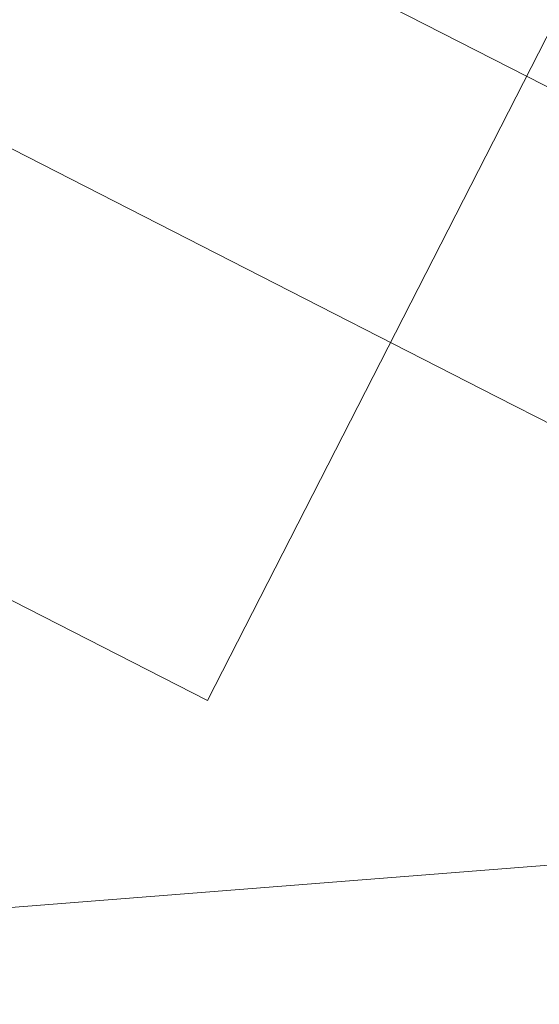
# Model space of a CAD drawing. Extents: x 5459245 to 5462690, y 5971016 to 5972523.
# Tile 97 of 198: x 5462451.532 to 5462451.763, y 5972211.534 to 5972211.972. Entities that reach past the tile are written whole.
import ezdxf

# ---------------------------------------------------------------- set-up
doc = ezdxf.new("R2010")
doc.units = 0
doc.layers.add('A_MAŁA ARCHITEKTURA', color=195, linetype='CONTINUOUS', lineweight=9)
doc.layers.add('ADT CCTV', color=102, linetype='CONTINUOUS')

# ---------------------------------------------------------------- blocks, each defined once
blk = doc.blocks.new('A$C43995eb0')
at = {"layer": 'A_MAŁA ARCHITEKTURA', "linetype": 'Continuous'}
for p, q in [((3513.14, -250.43), (3513.14, -221.75)), ((3380.14, -250.43), (3380.14, -390.59)), ((3513.14, -390.59), (3513.14, -250.43)), ((3513.14, -1209.52), (3513.14, -390.59))]:
    blk.add_line(p, q, dxfattribs=at)
at = {"layer": 'A_MAŁA ARCHITEKTURA'}
for p, q in [((3092.12, -303.62), (3692.12, -303.62)), ((3692.12, -303.62), (3692.12, -953.62))]:
    blk.add_line(p, q, dxfattribs=at)
blk = doc.blocks.new('A770198')
at = {"layer": 'ADT CCTV', "color": 140, "lineweight": 9}
blk.add_line((10.95893, 34.68235), (10.94106, 3.38664), dxfattribs=at)
blk = doc.blocks.new('G$CFAE608CC')
at = {"layer": 'ADT CCTV', "rotation": 90}
blk.add_blockref('A770198', (38.08383, 0), dxfattribs=at)

msp = doc.modelspace()

# ---------------------------------------------------------------- block references
at = {"layer": 'A_MAŁA ARCHITEKTURA', "xscale": 0.001, "yscale": 0.001, "zscale": 0.001, "rotation": 242.9301705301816}
msp.add_blockref('A$C43995eb0', (5462453.5658, 5972214.81866), dxfattribs=at)
at = {"layer": 'ADT CCTV', "rotation": 184.5356804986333}
msp.add_blockref('G$CFAE608CC', (5462467.50941, 5972223.83045), dxfattribs=at)

doc.saveas('drawing.dxf')
